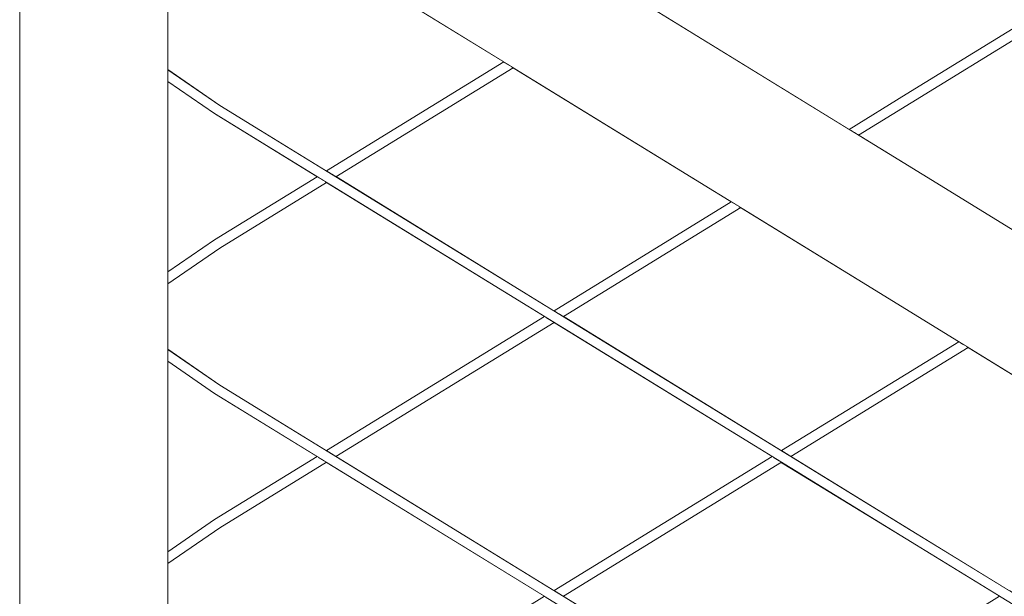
# Model space of a CAD drawing. Header units: millimetres. Extents: x -126680 to -83680, y 18016 to 39016.
# Tile 31 of 121: x -110069 to -109670, y 24573 to 24806. Entities that reach past the tile are written whole.
import ezdxf

# ---------------------------------------------------------------- set-up
doc = ezdxf.new("R2010")
doc.units = ezdxf.units.MM
doc.header["$MEASUREMENT"] = 0
doc.linetypes.add('Wipeout_Contour', pattern=[1000, 0, -1000])
doc.layers.add('Nowe_Konstrukcja - Schody', color=7, linetype='Continuous')
doc.layers.add('Nowe_Konstrukcja - Ściany zew', color=7, linetype='Continuous')
doc.layers.add('Nowe_Konstrukcja - Schody_Nr_pióra__101', color=250, linetype='Continuous', lineweight=13, true_color=0x333333)

msp = doc.modelspace()

# ---------------------------------------------------------------- wipeouts: each hides what was drawn before it
at = {"color": 254, "linetype": 'Wipeout_Contour', "lineweight": 0, "ltscale": 789098.620868}
msp.add_wipeout([(-110008.98, 24812.78), (-110008.98, 24786.23), (-109987.89, 24771.74), (-109944.72, 24745.19), (-109872.94, 24789.34), (-109961.25, 24843.66), (-109987.89, 24827.27)], dxfattribs=at).dxf.layer = 'Nowe_Konstrukcja - Ściany zew'
at = {"color": 254, "linetype": 'Wipeout_Contour', "lineweight": 0, "ltscale": 788723.252605}
msp.add_wipeout([(-110008.98, 24586.11), (-110008.98, 24559.56), (-109987.89, 24545.07), (-109944.72, 24518.52), (-109856.41, 24572.84), (-109944.72, 24627.16), (-109987.89, 24600.61)], dxfattribs=at).dxf.layer = 'Nowe_Konstrukcja - Ściany zew'

# ---------------------------------------------------------------- next in the draw order: wipeouts: each hides what was drawn before it
at = {"color": 254, "linetype": 'Wipeout_Contour', "lineweight": 0, "ltscale": 450431.904607}
msp.add_wipeout([(-109944.72, 24518.52), (-109944.16, 24518.18), (-109855.85, 24572.49), (-109856.41, 24572.84)], dxfattribs=at).dxf.layer = 'Nowe_Konstrukcja - Schody'
at = {"color": 254, "linetype": 'Wipeout_Contour', "lineweight": 0, "ltscale": 563689.253134}
msp.add_wipeout([(-110008.98, 24704.23), (-109990.07, 24717.29), (-109948.54, 24742.84), (-109990.07, 24768.38), (-110008.98, 24781.44)], dxfattribs=at).dxf.layer = 'Nowe_Konstrukcja - Ściany zew'

# ---------------------------------------------------------------- next in the draw order: wipeouts: each hides what was drawn before it
at = {"color": 254, "linetype": 'Wipeout_Contour', "lineweight": 0, "ltscale": 788896.647838}
msp.add_wipeout([(-110008.98, 24699.45), (-110008.98, 24672.9), (-109987.89, 24658.4), (-109944.72, 24631.85), (-109856.41, 24686.17), (-109944.72, 24740.49), (-109987.89, 24713.94)], dxfattribs=at).dxf.layer = 'Nowe_Konstrukcja - Ściany zew'

# ---------------------------------------------------------------- next in the draw order: wipeouts: each hides what was drawn before it
at = {"color": 254, "linetype": 'Wipeout_Contour', "lineweight": 0, "ltscale": 450446.284013}
msp.add_wipeout([(-109940.9, 24742.84), (-109852.59, 24688.52), (-109780.81, 24732.67), (-109869.12, 24786.99)], dxfattribs=at).dxf.layer = 'Nowe_Konstrukcja - Ściany zew'
at = {"color": 254, "linetype": 'Wipeout_Contour', "lineweight": 0, "ltscale": 450319.110742}
msp.add_wipeout([(-109852.59, 24683.82), (-109940.9, 24629.5), (-109852.59, 24575.19), (-109764.28, 24629.5)], dxfattribs=at).dxf.layer = 'Nowe_Konstrukcja - Ściany zew'
at = {"color": 254, "linetype": 'Wipeout_Contour', "lineweight": 0, "ltscale": 563565.156727}
msp.add_wipeout([(-109990.07, 24655.05), (-110008.98, 24668.11), (-110008.98, 24590.9), (-109990.07, 24603.96), (-109948.54, 24629.5)], dxfattribs=at).dxf.layer = 'Nowe_Konstrukcja - Ściany zew'

# ---------------------------------------------------------------- next in the draw order: wipeouts: each hides what was drawn before it
at = {"color": 254, "linetype": 'Wipeout_Contour', "lineweight": 0, "ltscale": 450900.328586}
msp.add_wipeout([(-110068.98, 24924.5), (-110068.98, 23990.06), (-110008.98, 23990.06), (-110008.98, 24924.5)], dxfattribs=at).dxf.layer = 'Nowe_Konstrukcja - Schody'
at = {"color": 254, "linetype": 'Wipeout_Contour', "lineweight": 0, "ltscale": 449209.914414}
msp.add_wipeout([(-109821.41, 24816.34), (-109733.09, 24762.02), (-109207.31, 25085.42), (-109207.31, 25194.05)], dxfattribs=at).dxf.layer = 'Nowe_Konstrukcja - Ściany zew'
at = {"color": 254, "linetype": 'Wipeout_Contour', "lineweight": 0, "ltscale": 450036.998361}
msp.add_wipeout([(-109777, 24730.32), (-109848.78, 24686.17), (-109760.46, 24631.85), (-109688.68, 24676)], dxfattribs=at).dxf.layer = 'Nowe_Konstrukcja - Ściany zew'
at = {"color": 254, "linetype": 'Wipeout_Contour', "lineweight": 0, "ltscale": 449909.954636}
msp.add_wipeout([(-109760.46, 24627.16), (-109848.78, 24572.84), (-109760.46, 24518.52), (-109672.15, 24572.84)], dxfattribs=at).dxf.layer = 'Nowe_Konstrukcja - Ściany zew'

# ---------------------------------------------------------------- next in the draw order: linework, layer by layer
at = {"layer": 'Nowe_Konstrukcja - Schody_Nr_pióra__101', "color": 250, "linetype": 'Continuous', "lineweight": 13, "true_color": 0x333333}
msp.add_line((-110068.98, 23990.06), (-110068.98, 24924.5), dxfattribs=at)

# ---------------------------------------------------------------- next in the draw order: wipeouts: each hides what was drawn before it
at = {"color": 254, "linetype": 'Wipeout_Contour', "lineweight": 0, "ltscale": 450117.518888}
msp.add_wipeout([(-109852.03, 24574.84), (-109850.68, 24574.01), (-109762.37, 24628.33), (-109763.72, 24629.16)], dxfattribs=at).dxf.layer = 'Nowe_Konstrukcja - Schody'
at = {"color": 254, "linetype": 'Wipeout_Contour', "lineweight": 0, "ltscale": 338153.124558}
msp.add_wipeout([(-110008.98, 24588.77), (-110008.98, 24588.01), (-109988.98, 24602.28)], dxfattribs=at).dxf.layer = 'Nowe_Konstrukcja - Schody'
at = {"color": 254, "linetype": 'Wipeout_Contour', "lineweight": 0, "ltscale": 448954.509287}
msp.add_wipeout([(-109729.28, 24759.67), (-109640.97, 24705.35), (-109207.31, 24972.08), (-109207.31, 25080.72)], dxfattribs=at).dxf.layer = 'Nowe_Konstrukcja - Ściany zew'
at = {"color": 254, "linetype": 'Wipeout_Contour', "lineweight": 0, "ltscale": 449627.756682}
msp.add_wipeout([(-109756.65, 24629.5), (-109668.34, 24575.19), (-109596.55, 24619.34), (-109684.87, 24673.66)], dxfattribs=at).dxf.layer = 'Nowe_Konstrukcja - Ściany zew'

# ---------------------------------------------------------------- next in the draw order: wipeouts: each hides what was drawn before it
at = {"color": 254, "linetype": 'Wipeout_Contour', "lineweight": 0, "ltscale": 449245.390087}
msp.add_wipeout([(-109721.08, 24698.17), (-109722.08, 24696.54), (-109442.08, 24524.32), (-109441.08, 24525.94)], dxfattribs=at).dxf.layer = 'Nowe_Konstrukcja - Schody'
at = {"color": 254, "linetype": 'Wipeout_Contour', "lineweight": 0, "ltscale": 450111.52483}
msp.add_wipeout([(-109850.68, 24574.01), (-109849.33, 24573.18), (-109761.02, 24627.5), (-109762.37, 24628.33)], dxfattribs=at).dxf.layer = 'Nowe_Konstrukcja - Schody'
at = {"color": 254, "linetype": 'Wipeout_Contour', "lineweight": 0, "ltscale": 450861.985753}
msp.add_wipeout([(-109989.75, 24603.47), (-110008.98, 24589.8), (-110008.98, 24588.77), (-109988.98, 24602.28)], dxfattribs=at).dxf.layer = 'Nowe_Konstrukcja - Schody'

# ---------------------------------------------------------------- next in the draw order: wipeouts: each hides what was drawn before it
at = {"color": 254, "linetype": 'Wipeout_Contour', "lineweight": 0, "ltscale": 449240.637915}
msp.add_wipeout([(-109718.24, 24702.78), (-109721.08, 24698.17), (-109441.08, 24525.94), (-109438.24, 24530.56)], dxfattribs=at).dxf.layer = 'Nowe_Konstrukcja - Schody'
at = {"color": 254, "linetype": 'Wipeout_Contour', "lineweight": 0, "ltscale": 450107.286426}
msp.add_wipeout([(-109761.02, 24627.5), (-109849.33, 24573.18), (-109848.78, 24572.84), (-109760.46, 24627.16)], dxfattribs=at).dxf.layer = 'Nowe_Konstrukcja - Schody'
at = {"color": 254, "linetype": 'Wipeout_Contour', "lineweight": 0, "ltscale": 338151.400247}
msp.add_wipeout([(-109988.21, 24601.1), (-110008.98, 24587.01), (-110008.98, 24586.52)], dxfattribs=at).dxf.layer = 'Nowe_Konstrukcja - Schody'

# ---------------------------------------------------------------- next in the draw order: wipeouts: each hides what was drawn before it
at = {"color": 254, "linetype": 'Wipeout_Contour', "lineweight": 0, "ltscale": 450490.508236}
msp.add_wipeout([(-109722.08, 24696.54), (-109721.08, 24698.17), (-110001.59, 24870.7), (-110002.63, 24869.11)], dxfattribs=at).dxf.layer = 'Nowe_Konstrukcja - Schody'
at = {"color": 254, "linetype": 'Wipeout_Contour', "lineweight": 0, "ltscale": 449231.858027}
msp.add_wipeout([(-109713.99, 24709.69), (-109718.24, 24702.78), (-109438.24, 24530.56), (-109433.99, 24537.47)], dxfattribs=at).dxf.layer = 'Nowe_Konstrukcja - Schody'
at = {"color": 254, "linetype": 'Wipeout_Contour', "lineweight": 0, "ltscale": 450121.757334}
msp.add_wipeout([(-109852.59, 24575.19), (-109852.03, 24574.84), (-109763.72, 24629.16), (-109764.28, 24629.5)], dxfattribs=at).dxf.layer = 'Nowe_Konstrukcja - Schody'
at = {"color": 254, "linetype": 'Wipeout_Contour', "lineweight": 0, "ltscale": 450859.187957}
msp.add_wipeout([(-109988.98, 24602.28), (-110008.98, 24588.01), (-110008.98, 24587.01), (-109988.21, 24601.1)], dxfattribs=at).dxf.layer = 'Nowe_Konstrukcja - Schody'

# ---------------------------------------------------------------- next in the draw order: wipeouts: each hides what was drawn before it
at = {"color": 254, "linetype": 'Wipeout_Contour', "lineweight": 0, "ltscale": 450485.590021}
msp.add_wipeout([(-109721.08, 24698.17), (-109718.24, 24702.78), (-109998.63, 24875.24), (-110001.59, 24870.7)], dxfattribs=at).dxf.layer = 'Nowe_Konstrukcja - Schody'
at = {"color": 254, "linetype": 'Wipeout_Contour', "lineweight": 0, "ltscale": 449220.388706}
msp.add_wipeout([(-109713.99, 24709.69), (-109433.99, 24537.47), (-109428.98, 24545.62), (-109708.98, 24717.84)], dxfattribs=at).dxf.layer = 'Nowe_Konstrukcja - Schody'
at = {"color": 254, "linetype": 'Wipeout_Contour', "lineweight": 0, "ltscale": 450526.697459}
msp.add_wipeout([(-109944.16, 24631.51), (-109942.81, 24630.68), (-109854.5, 24685), (-109855.85, 24685.83)], dxfattribs=at).dxf.layer = 'Nowe_Konstrukcja - Schody'
at = {"color": 254, "linetype": 'Wipeout_Contour', "lineweight": 0, "ltscale": 450857.260306}
msp.add_wipeout([(-109988.21, 24601.1), (-110008.98, 24586.52), (-110008.98, 24586.11), (-109987.89, 24600.61)], dxfattribs=at).dxf.layer = 'Nowe_Konstrukcja - Schody'

# ---------------------------------------------------------------- next in the draw order: wipeouts: each hides what was drawn before it
at = {"color": 254, "linetype": 'Wipeout_Contour', "lineweight": 0, "ltscale": 450476.503035}
msp.add_wipeout([(-109718.24, 24702.78), (-109713.99, 24709.69), (-109994.2, 24882.04), (-109998.63, 24875.24)], dxfattribs=at).dxf.layer = 'Nowe_Konstrukcja - Schody'
at = {"color": 254, "linetype": 'Wipeout_Contour', "lineweight": 0, "ltscale": 449207.977045}
msp.add_wipeout([(-109428.98, 24545.62), (-109423.97, 24553.76), (-109703.97, 24725.99), (-109708.98, 24717.84)], dxfattribs=at).dxf.layer = 'Nowe_Konstrukcja - Schody'
at = {"color": 254, "linetype": 'Wipeout_Contour', "lineweight": 0, "ltscale": 450520.70275}
msp.add_wipeout([(-109942.81, 24630.68), (-109941.46, 24629.85), (-109853.15, 24684.17), (-109854.5, 24685)], dxfattribs=at).dxf.layer = 'Nowe_Konstrukcja - Schody'
at = {"color": 254, "linetype": 'Wipeout_Contour', "lineweight": 0, "ltscale": 338155.62362}
msp.add_wipeout([(-110008.98, 24590.9), (-110008.98, 24590.81), (-109990.07, 24603.96)], dxfattribs=at).dxf.layer = 'Nowe_Konstrukcja - Schody'

# ---------------------------------------------------------------- next in the draw order: wipeouts: each hides what was drawn before it
at = {"color": 254, "linetype": 'Wipeout_Contour', "lineweight": 0, "ltscale": 450464.632203}
msp.add_wipeout([(-109713.99, 24709.69), (-109708.98, 24717.84), (-109988.98, 24890.06), (-109994.2, 24882.04)], dxfattribs=at).dxf.layer = 'Nowe_Konstrukcja - Schody'
at = {"color": 254, "linetype": 'Wipeout_Contour', "lineweight": 0, "ltscale": 449196.512661}
msp.add_wipeout([(-109423.97, 24553.76), (-109419.72, 24560.67), (-109699.72, 24732.9), (-109703.97, 24725.99)], dxfattribs=at).dxf.layer = 'Nowe_Konstrukcja - Schody'
at = {"color": 254, "linetype": 'Wipeout_Contour', "lineweight": 0, "ltscale": 450516.463884}
msp.add_wipeout([(-109941.46, 24629.85), (-109940.9, 24629.5), (-109852.59, 24683.82), (-109853.15, 24684.17)], dxfattribs=at).dxf.layer = 'Nowe_Konstrukcja - Schody'
at = {"color": 254, "linetype": 'Wipeout_Contour', "lineweight": 0, "ltscale": 449872.198058}
msp.add_wipeout([(-109709.72, 24662.38), (-109759.9, 24631.51), (-109758.56, 24630.68), (-109708.98, 24661.17)], dxfattribs=at).dxf.layer = 'Nowe_Konstrukcja - Schody'
at = {"color": 254, "linetype": 'Wipeout_Contour', "lineweight": 0, "ltscale": 338154.875688}
msp.add_wipeout([(-109989.75, 24603.47), (-110008.98, 24590.37), (-110008.98, 24589.8)], dxfattribs=at).dxf.layer = 'Nowe_Konstrukcja - Schody'

# ---------------------------------------------------------------- next in the draw order: wipeouts: each hides what was drawn before it
at = {"color": 254, "linetype": 'Wipeout_Contour', "lineweight": 0, "ltscale": 450451.785823}
msp.add_wipeout([(-109983.76, 24898.08), (-109988.98, 24890.06), (-109708.98, 24717.84), (-109703.97, 24725.99)], dxfattribs=at).dxf.layer = 'Nowe_Konstrukcja - Schody'
at = {"color": 254, "linetype": 'Wipeout_Contour', "lineweight": 0, "ltscale": 449187.739808}
msp.add_wipeout([(-109419.72, 24560.67), (-109416.88, 24565.29), (-109696.88, 24737.51), (-109699.72, 24732.9)], dxfattribs=at).dxf.layer = 'Nowe_Konstrukcja - Schody'
at = {"color": 254, "linetype": 'Wipeout_Contour', "lineweight": 0, "ltscale": 338227.468879}
msp.add_wipeout([(-110008.98, 24702.1), (-110008.98, 24701.34), (-109988.98, 24715.62)], dxfattribs=at).dxf.layer = 'Nowe_Konstrukcja - Schody'
at = {"color": 254, "linetype": 'Wipeout_Contour', "lineweight": 0, "ltscale": 450530.936365}
msp.add_wipeout([(-109944.72, 24631.85), (-109944.16, 24631.51), (-109855.85, 24685.83), (-109856.41, 24686.17)], dxfattribs=at).dxf.layer = 'Nowe_Konstrukcja - Schody'
at = {"color": 254, "linetype": 'Wipeout_Contour', "lineweight": 0, "ltscale": 449867.226657}
msp.add_wipeout([(-109708.98, 24661.17), (-109758.56, 24630.68), (-109757.21, 24629.85), (-109708.24, 24659.97)], dxfattribs=at).dxf.layer = 'Nowe_Konstrukcja - Schody'
at = {"color": 254, "linetype": 'Wipeout_Contour', "lineweight": 0, "ltscale": 450864.012088}
msp.add_wipeout([(-109990.07, 24603.96), (-110008.98, 24590.81), (-110008.98, 24590.37), (-109989.75, 24603.47)], dxfattribs=at).dxf.layer = 'Nowe_Konstrukcja - Schody'

# ---------------------------------------------------------------- next in the draw order: wipeouts: each hides what was drawn before it
at = {"color": 254, "linetype": 'Wipeout_Contour', "lineweight": 0, "ltscale": 450439.91962}
msp.add_wipeout([(-109979.33, 24904.88), (-109983.76, 24898.08), (-109703.97, 24725.99), (-109699.72, 24732.9)], dxfattribs=at).dxf.layer = 'Nowe_Konstrukcja - Schody'
at = {"color": 254, "linetype": 'Wipeout_Contour', "lineweight": 0, "ltscale": 449182.992547}
msp.add_wipeout([(-109416.88, 24565.29), (-109415.88, 24566.91), (-109695.88, 24739.13), (-109696.88, 24737.51)], dxfattribs=at).dxf.layer = 'Nowe_Konstrukcja - Schody'
at = {"color": 254, "linetype": 'Wipeout_Contour', "lineweight": 0, "ltscale": 450961.126353}
msp.add_wipeout([(-109989.75, 24716.8), (-110008.98, 24703.13), (-110008.98, 24702.1), (-109988.98, 24715.62)], dxfattribs=at).dxf.layer = 'Nowe_Konstrukcja - Schody'
at = {"color": 254, "linetype": 'Wipeout_Contour', "lineweight": 0, "ltscale": 449863.706003}
msp.add_wipeout([(-109757.21, 24629.85), (-109756.65, 24629.5), (-109707.93, 24659.47), (-109708.24, 24659.97)], dxfattribs=at).dxf.layer = 'Nowe_Konstrukcja - Schody'
at = {"color": 254, "linetype": 'Wipeout_Contour', "lineweight": 0, "ltscale": 450758.877304}
msp.add_wipeout([(-109989.75, 24603.47), (-109988.98, 24602.28), (-109946.63, 24628.33), (-109947.98, 24629.16)], dxfattribs=at).dxf.layer = 'Nowe_Konstrukcja - Schody'

# ---------------------------------------------------------------- next in the draw order: wipeouts: each hides what was drawn before it
at = {"color": 254, "linetype": 'Wipeout_Contour', "lineweight": 0, "ltscale": 450430.839118}
msp.add_wipeout([(-109976.37, 24909.42), (-109979.33, 24904.88), (-109699.72, 24732.9), (-109696.88, 24737.51)], dxfattribs=at).dxf.layer = 'Nowe_Konstrukcja - Schody'
at = {"color": 254, "linetype": 'Wipeout_Contour', "lineweight": 0, "ltscale": 338225.740474}
msp.add_wipeout([(-110008.98, 24699.86), (-109988.21, 24714.43), (-110008.98, 24700.34)], dxfattribs=at).dxf.layer = 'Nowe_Konstrukcja - Schody'
at = {"color": 254, "linetype": 'Wipeout_Contour', "lineweight": 0, "ltscale": 449875.708155}
msp.add_wipeout([(-109760.46, 24631.85), (-109759.9, 24631.51), (-109709.72, 24662.38), (-109710.03, 24662.87)], dxfattribs=at).dxf.layer = 'Nowe_Konstrukcja - Schody'
at = {"color": 254, "linetype": 'Wipeout_Contour', "lineweight": 0, "ltscale": 450753.855945}
msp.add_wipeout([(-109988.98, 24602.28), (-109988.21, 24601.1), (-109945.28, 24627.5), (-109946.63, 24628.33)], dxfattribs=at).dxf.layer = 'Nowe_Konstrukcja - Schody'

# ---------------------------------------------------------------- next in the draw order: wipeouts: each hides what was drawn before it
at = {"color": 254, "linetype": 'Wipeout_Contour', "lineweight": 0, "ltscale": 450425.925095}
msp.add_wipeout([(-109975.33, 24911.02), (-109976.37, 24909.42), (-109696.88, 24737.51), (-109695.88, 24739.13)], dxfattribs=at).dxf.layer = 'Nowe_Konstrukcja - Schody'
at = {"color": 254, "linetype": 'Wipeout_Contour', "lineweight": 0, "ltscale": 450244.628373}
msp.add_wipeout([(-109852.03, 24688.18), (-109850.68, 24687.35), (-109778.9, 24731.5), (-109780.25, 24732.33)], dxfattribs=at).dxf.layer = 'Nowe_Konstrukcja - Schody'
at = {"color": 254, "linetype": 'Wipeout_Contour', "lineweight": 0, "ltscale": 450958.323219}
msp.add_wipeout([(-109988.98, 24715.62), (-110008.98, 24701.34), (-110008.98, 24700.34), (-109988.21, 24714.43)], dxfattribs=at).dxf.layer = 'Nowe_Konstrukcja - Schody'
at = {"color": 254, "linetype": 'Wipeout_Contour', "lineweight": 0, "ltscale": 449751.457072}
msp.add_wipeout([(-109688.12, 24675.66), (-109709.72, 24662.38), (-109708.98, 24661.17), (-109686.77, 24674.83)], dxfattribs=at).dxf.layer = 'Nowe_Konstrukcja - Schody'
at = {"color": 254, "linetype": 'Wipeout_Contour', "lineweight": 0, "ltscale": 450750.311112}
msp.add_wipeout([(-109945.28, 24627.5), (-109988.21, 24601.1), (-109987.89, 24600.61), (-109944.72, 24627.16)], dxfattribs=at).dxf.layer = 'Nowe_Konstrukcja - Schody'

# ---------------------------------------------------------------- next in the draw order: wipeouts: each hides what was drawn before it
at = {"color": 254, "linetype": 'Wipeout_Contour', "lineweight": 0, "ltscale": 450653.936338}
msp.add_wipeout([(-109872.38, 24788.99), (-109944.16, 24744.84), (-109942.81, 24744.01), (-109871.03, 24788.16)], dxfattribs=at).dxf.layer = 'Nowe_Konstrukcja - Schody'
at = {"color": 254, "linetype": 'Wipeout_Contour', "lineweight": 0, "ltscale": 449925.780018}
msp.add_wipeout([(-109732.54, 24761.68), (-109731.19, 24760.85), (-109708.98, 24774.5), (-109709.72, 24775.71)], dxfattribs=at).dxf.layer = 'Nowe_Konstrukcja - Schody'
at = {"color": 254, "linetype": 'Wipeout_Contour', "lineweight": 0, "ltscale": 450238.632421}
msp.add_wipeout([(-109778.9, 24731.5), (-109850.68, 24687.35), (-109849.33, 24686.52), (-109777.55, 24730.67)], dxfattribs=at).dxf.layer = 'Nowe_Konstrukcja - Schody'
at = {"color": 254, "linetype": 'Wipeout_Contour', "lineweight": 0, "ltscale": 450956.39192}
msp.add_wipeout([(-109988.21, 24714.43), (-110008.98, 24699.86), (-110008.98, 24699.45), (-109987.89, 24713.94)], dxfattribs=at).dxf.layer = 'Nowe_Konstrukcja - Schody'
at = {"color": 254, "linetype": 'Wipeout_Contour', "lineweight": 0, "ltscale": 449746.485574}
msp.add_wipeout([(-109708.98, 24661.17), (-109708.24, 24659.97), (-109685.43, 24674), (-109686.77, 24674.83)], dxfattribs=at).dxf.layer = 'Nowe_Konstrukcja - Schody'
at = {"color": 254, "linetype": 'Wipeout_Contour', "lineweight": 0, "ltscale": 450762.433923}
msp.add_wipeout([(-109948.54, 24629.5), (-109990.07, 24603.96), (-109989.75, 24603.47), (-109947.98, 24629.16)], dxfattribs=at).dxf.layer = 'Nowe_Konstrukcja - Schody'

# ---------------------------------------------------------------- next in the draw order: wipeouts: each hides what was drawn before it
at = {"color": 254, "linetype": 'Wipeout_Contour', "lineweight": 0, "ltscale": 450647.93975}
msp.add_wipeout([(-109871.03, 24788.16), (-109942.81, 24744.01), (-109941.46, 24743.18), (-109869.68, 24787.33)], dxfattribs=at).dxf.layer = 'Nowe_Konstrukcja - Schody'
at = {"color": 254, "linetype": 'Wipeout_Contour', "lineweight": 0, "ltscale": 449920.805813}
msp.add_wipeout([(-109731.19, 24760.85), (-109729.84, 24760.02), (-109708.24, 24773.3), (-109708.98, 24774.5)], dxfattribs=at).dxf.layer = 'Nowe_Konstrukcja - Schody'
at = {"color": 254, "linetype": 'Wipeout_Contour', "lineweight": 0, "ltscale": 450234.392677}
msp.add_wipeout([(-109849.33, 24686.52), (-109848.78, 24686.17), (-109777, 24730.32), (-109777.55, 24730.67)], dxfattribs=at).dxf.layer = 'Nowe_Konstrukcja - Schody'
at = {"color": 254, "linetype": 'Wipeout_Contour', "lineweight": 0, "ltscale": 338229.973996}
msp.add_wipeout([(-110008.98, 24704.23), (-110008.98, 24704.15), (-109990.07, 24717.29)], dxfattribs=at).dxf.layer = 'Nowe_Konstrukcja - Schody'
at = {"color": 254, "linetype": 'Wipeout_Contour', "lineweight": 0, "ltscale": 449742.981315}
msp.add_wipeout([(-109708.24, 24659.97), (-109707.93, 24659.47), (-109684.87, 24673.66), (-109685.43, 24674)], dxfattribs=at).dxf.layer = 'Nowe_Konstrukcja - Schody'
at = {"color": 254, "linetype": 'Wipeout_Contour', "lineweight": 0, "ltscale": 450255.862144}
msp.add_wipeout([(-109710.03, 24482.8), (-109709.72, 24483.3), (-109989.75, 24655.54), (-109990.07, 24655.05)], dxfattribs=at).dxf.layer = 'Nowe_Konstrukcja - Schody'

# ---------------------------------------------------------------- next in the draw order: wipeouts: each hides what was drawn before it
at = {"color": 254, "linetype": 'Wipeout_Contour', "lineweight": 0, "ltscale": 450643.69952}
msp.add_wipeout([(-109941.46, 24743.18), (-109940.9, 24742.84), (-109869.12, 24786.99), (-109869.68, 24787.33)], dxfattribs=at).dxf.layer = 'Nowe_Konstrukcja - Schody'
at = {"color": 254, "linetype": 'Wipeout_Contour', "lineweight": 0, "ltscale": 449917.276756}
msp.add_wipeout([(-109708.24, 24773.3), (-109729.84, 24760.02), (-109729.28, 24759.67), (-109707.93, 24772.8)], dxfattribs=at).dxf.layer = 'Nowe_Konstrukcja - Schody'
at = {"color": 254, "linetype": 'Wipeout_Contour', "lineweight": 0, "ltscale": 450248.868152}
msp.add_wipeout([(-109780.81, 24732.67), (-109852.59, 24688.52), (-109852.03, 24688.18), (-109780.25, 24732.33)], dxfattribs=at).dxf.layer = 'Nowe_Konstrukcja - Schody'
at = {"color": 254, "linetype": 'Wipeout_Contour', "lineweight": 0, "ltscale": 338229.224221}
msp.add_wipeout([(-109989.75, 24716.8), (-110008.98, 24703.71), (-110008.98, 24703.13)], dxfattribs=at).dxf.layer = 'Nowe_Konstrukcja - Schody'
at = {"color": 254, "linetype": 'Wipeout_Contour', "lineweight": 0, "ltscale": 449754.984336}
msp.add_wipeout([(-109688.68, 24676), (-109710.03, 24662.87), (-109709.72, 24662.38), (-109688.12, 24675.66)], dxfattribs=at).dxf.layer = 'Nowe_Konstrukcja - Schody'
at = {"color": 254, "linetype": 'Wipeout_Contour', "lineweight": 0, "ltscale": 450252.602074}
msp.add_wipeout([(-109988.21, 24657.91), (-109988.98, 24656.73), (-109708.98, 24484.51), (-109708.24, 24485.71)], dxfattribs=at).dxf.layer = 'Nowe_Konstrukcja - Schody'

# ---------------------------------------------------------------- next in the draw order: wipeouts: each hides what was drawn before it
at = {"color": 254, "linetype": 'Wipeout_Contour', "lineweight": 0, "ltscale": 450658.176583}
msp.add_wipeout([(-109872.94, 24789.34), (-109944.72, 24745.19), (-109944.16, 24744.84), (-109872.38, 24788.99)], dxfattribs=at).dxf.layer = 'Nowe_Konstrukcja - Schody'
at = {"color": 254, "linetype": 'Wipeout_Contour', "lineweight": 0, "ltscale": 449929.286196}
msp.add_wipeout([(-109710.03, 24776.21), (-109733.09, 24762.02), (-109732.54, 24761.68), (-109709.72, 24775.71)], dxfattribs=at).dxf.layer = 'Nowe_Konstrukcja - Schody'
at = {"color": 254, "linetype": 'Wipeout_Contour', "lineweight": 0, "ltscale": 450963.156569}
msp.add_wipeout([(-109990.07, 24717.29), (-110008.98, 24704.15), (-110008.98, 24703.71), (-109989.75, 24716.8)], dxfattribs=at).dxf.layer = 'Nowe_Konstrukcja - Schody'
at = {"color": 254, "linetype": 'Wipeout_Contour', "lineweight": 0, "ltscale": 450251.251672}
msp.add_wipeout([(-109987.89, 24658.4), (-109988.21, 24657.91), (-109708.24, 24485.71), (-109707.93, 24486.21)], dxfattribs=at).dxf.layer = 'Nowe_Konstrukcja - Schody'

# ---------------------------------------------------------------- next in the draw order: linework, layer by layer
at = {"layer": 'Nowe_Konstrukcja - Schody_Nr_pióra__101', "color": 250, "linetype": 'Continuous', "lineweight": 13, "true_color": 0x333333}
msp.add_line((-109944.72, 24518.52), (-109856.41, 24572.84), dxfattribs=at)

# ---------------------------------------------------------------- next in the draw order: wipeouts: each hides what was drawn before it
at = {"color": 254, "linetype": 'Wipeout_Contour', "lineweight": 0, "ltscale": 449418.042651}
msp.add_wipeout([(-109429.72, 24947.93), (-109709.72, 24775.71), (-109708.98, 24774.5), (-109428.98, 24946.73)], dxfattribs=at).dxf.layer = 'Nowe_Konstrukcja - Schody'
at = {"color": 254, "linetype": 'Wipeout_Contour', "lineweight": 0, "ltscale": 450858.119969}
msp.add_wipeout([(-109989.75, 24716.8), (-109988.98, 24715.62), (-109946.63, 24741.66), (-109947.98, 24742.49)], dxfattribs=at).dxf.layer = 'Nowe_Konstrukcja - Schody'
at = {"color": 254, "linetype": 'Wipeout_Contour', "lineweight": 0, "ltscale": 450920.524456}
msp.add_wipeout([(-109989.75, 24655.54), (-110008.98, 24668.55), (-110008.98, 24668.11), (-109990.07, 24655.05)], dxfattribs=at).dxf.layer = 'Nowe_Konstrukcja - Schody'
at = {"color": 254, "linetype": 'Wipeout_Contour', "lineweight": 0, "ltscale": 449111.368811}
msp.add_wipeout([(-109709.72, 24596.63), (-109710.03, 24596.14), (-109430.03, 24423.91), (-109429.72, 24424.41)], dxfattribs=at).dxf.layer = 'Nowe_Konstrukcja - Schody'

# ---------------------------------------------------------------- next in the draw order: wipeouts: each hides what was drawn before it
at = {"color": 254, "linetype": 'Wipeout_Contour', "lineweight": 0, "ltscale": 449414.086291}
msp.add_wipeout([(-109708.98, 24774.5), (-109708.24, 24773.3), (-109428.24, 24945.52), (-109428.98, 24946.73)], dxfattribs=at).dxf.layer = 'Nowe_Konstrukcja - Schody'
at = {"color": 254, "linetype": 'Wipeout_Contour', "lineweight": 0, "ltscale": 450853.095661}
msp.add_wipeout([(-109946.63, 24741.66), (-109988.98, 24715.62), (-109988.21, 24714.43), (-109945.28, 24740.83)], dxfattribs=at).dxf.layer = 'Nowe_Konstrukcja - Schody'
at = {"color": 254, "linetype": 'Wipeout_Contour', "lineweight": 0, "ltscale": 450920.107152}
msp.add_wipeout([(-109988.21, 24657.91), (-110008.98, 24671.79), (-110008.98, 24670.76), (-109988.98, 24656.73)], dxfattribs=at).dxf.layer = 'Nowe_Konstrukcja - Schody'
at = {"color": 254, "linetype": 'Wipeout_Contour', "lineweight": 0, "ltscale": 449108.227233}
msp.add_wipeout([(-109428.98, 24425.62), (-109428.24, 24426.82), (-109708.24, 24599.04), (-109708.98, 24597.84)], dxfattribs=at).dxf.layer = 'Nowe_Konstrukcja - Schody'

# ---------------------------------------------------------------- next in the draw order: wipeouts: each hides what was drawn before it
at = {"color": 254, "linetype": 'Wipeout_Contour', "lineweight": 0, "ltscale": 449411.288724}
msp.add_wipeout([(-109708.24, 24773.3), (-109707.93, 24772.8), (-109427.93, 24945.02), (-109428.24, 24945.52)], dxfattribs=at).dxf.layer = 'Nowe_Konstrukcja - Schody'
at = {"color": 254, "linetype": 'Wipeout_Contour', "lineweight": 0, "ltscale": 450849.548739}
msp.add_wipeout([(-109945.28, 24740.83), (-109988.21, 24714.43), (-109987.89, 24713.94), (-109944.72, 24740.49)], dxfattribs=at).dxf.layer = 'Nowe_Konstrukcja - Schody'
at = {"color": 254, "linetype": 'Wipeout_Contour', "lineweight": 0, "ltscale": 338201.053552}
msp.add_wipeout([(-110008.98, 24670.76), (-110008.98, 24670.04), (-109988.98, 24656.73)], dxfattribs=at).dxf.layer = 'Nowe_Konstrukcja - Schody'
at = {"color": 254, "linetype": 'Wipeout_Contour', "lineweight": 0, "ltscale": 449106.925988}
msp.add_wipeout([(-109428.24, 24426.82), (-109427.93, 24427.32), (-109707.93, 24599.54), (-109708.24, 24599.04)], dxfattribs=at).dxf.layer = 'Nowe_Konstrukcja - Schody'

# ---------------------------------------------------------------- next in the draw order: linework, layer by layer
at = {"layer": 'Nowe_Konstrukcja - Schody_Nr_pióra__101', "color": 250, "linetype": 'Continuous', "lineweight": 13, "true_color": 0x333333}
for p, q in [((-109415.88, 24566.91), (-109695.88, 24739.13)), ((-109710.03, 24549.54), (-109672.15, 24572.84))]:
    msp.add_line(p, q, dxfattribs=at)

# ---------------------------------------------------------------- next in the draw order: wipeouts: each hides what was drawn before it
at = {"color": 254, "linetype": 'Wipeout_Contour', "lineweight": 0, "ltscale": 449420.840272}
msp.add_wipeout([(-109430.03, 24948.43), (-109710.03, 24776.21), (-109709.72, 24775.71), (-109429.72, 24947.93)], dxfattribs=at).dxf.layer = 'Nowe_Konstrukcja - Schody'
at = {"color": 254, "linetype": 'Wipeout_Contour', "lineweight": 0, "ltscale": 450861.678666}
msp.add_wipeout([(-109948.54, 24742.84), (-109990.07, 24717.29), (-109989.75, 24716.8), (-109947.98, 24742.49)], dxfattribs=at).dxf.layer = 'Nowe_Konstrukcja - Schody'
at = {"color": 254, "linetype": 'Wipeout_Contour', "lineweight": 0, "ltscale": 450920.006022}
msp.add_wipeout([(-109987.89, 24658.4), (-110008.98, 24672.8), (-110008.98, 24672.39), (-109988.21, 24657.91)], dxfattribs=at).dxf.layer = 'Nowe_Konstrukcja - Schody'

# ---------------------------------------------------------------- next in the draw order: linework, layer by layer
at = {"layer": 'Nowe_Konstrukcja - Schody_Nr_pióra__101', "color": 250, "linetype": 'Continuous', "lineweight": 13, "true_color": 0x333333}
msp.add_line((-109710.03, 24776.21), (-109430.03, 24948.43), dxfattribs=at)

# ---------------------------------------------------------------- next in the draw order: wipeouts: each hides what was drawn before it
at = {"color": 254, "linetype": 'Wipeout_Contour', "lineweight": 0, "ltscale": 338201.299779}
msp.add_wipeout([(-110008.98, 24672.39), (-110008.98, 24671.79), (-109988.21, 24657.91)], dxfattribs=at).dxf.layer = 'Nowe_Konstrukcja - Schody'

# ---------------------------------------------------------------- next in the draw order: wipeouts: each hides what was drawn before it
at = {"color": 254, "linetype": 'Wipeout_Contour', "lineweight": 0, "ltscale": 338201.435517}
msp.add_wipeout([(-109987.89, 24658.4), (-110008.98, 24672.9), (-110008.98, 24672.8)], dxfattribs=at).dxf.layer = 'Nowe_Konstrukcja - Schody'

# ---------------------------------------------------------------- next in the draw order: wipeouts: each hides what was drawn before it
at = {"color": 254, "linetype": 'Wipeout_Contour', "lineweight": 0, "ltscale": 450355.02756}
msp.add_wipeout([(-109710.03, 24596.14), (-109709.72, 24596.63), (-109989.75, 24768.88), (-109990.07, 24768.38)], dxfattribs=at).dxf.layer = 'Nowe_Konstrukcja - Schody'

# ---------------------------------------------------------------- next in the draw order: wipeouts: each hides what was drawn before it
at = {"color": 254, "linetype": 'Wipeout_Contour', "lineweight": 0, "ltscale": 450351.776422}
msp.add_wipeout([(-109988.21, 24771.25), (-109988.98, 24770.06), (-109708.98, 24597.84), (-109708.24, 24599.04)], dxfattribs=at).dxf.layer = 'Nowe_Konstrukcja - Schody'

# ---------------------------------------------------------------- next in the draw order: linework, layer by layer
at = {"layer": 'Nowe_Konstrukcja - Schody_Nr_pióra__101', "color": 250, "linetype": 'Continuous', "lineweight": 13, "true_color": 0x333333}
msp.add_line((-109430.03, 24423.91), (-109710.03, 24596.14), dxfattribs=at)

# ---------------------------------------------------------------- next in the draw order: wipeouts: each hides what was drawn before it
at = {"color": 254, "linetype": 'Wipeout_Contour', "lineweight": 0, "ltscale": 450350.42972}
msp.add_wipeout([(-109987.89, 24771.74), (-109988.21, 24771.25), (-109708.24, 24599.04), (-109707.93, 24599.54)], dxfattribs=at).dxf.layer = 'Nowe_Konstrukcja - Schody'

# ---------------------------------------------------------------- next in the draw order: linework, layer by layer
at = {"layer": 'Nowe_Konstrukcja - Schody_Nr_pióra__101', "color": 250, "linetype": 'Continuous', "lineweight": 13, "true_color": 0x333333}
for p, q in [((-109707.93, 24772.8), (-109427.93, 24945.02)), ((-109695.88, 24739.13), (-109975.33, 24911.02)), ((-109944.72, 24745.19), (-109872.94, 24789.34)), ((-109940.9, 24742.84), (-109869.12, 24786.99)), ((-109733.09, 24762.02), (-109710.03, 24776.21)), ((-109729.28, 24759.67), (-109707.93, 24772.8)), ((-109990.07, 24717.29), (-109948.54, 24742.84)), ((-109987.89, 24713.94), (-109944.72, 24740.49)), ((-109852.59, 24688.52), (-109780.81, 24732.67)), ((-109848.78, 24686.17), (-109777, 24730.32)), ((-110008.98, 24704.23), (-109990.07, 24717.29)), ((-110008.98, 24699.45), (-109987.89, 24713.94)), ((-109442.08, 24524.32), (-109722.08, 24696.54)), ((-109944.72, 24631.85), (-109856.41, 24686.17)), ((-109940.9, 24629.5), (-109852.59, 24683.82)), ((-109710.03, 24662.87), (-109688.68, 24676)), ((-109987.89, 24658.4), (-110008.98, 24672.9)), ((-109707.93, 24659.47), (-109684.87, 24673.66)), ((-109990.07, 24655.05), (-110008.98, 24668.11)), ((-109760.46, 24631.85), (-109710.03, 24662.87)), ((-109707.93, 24486.21), (-109987.89, 24658.4)), ((-109756.65, 24629.5), (-109707.93, 24659.47)), ((-109710.03, 24482.8), (-109990.07, 24655.05)), ((-109990.07, 24603.96), (-109948.54, 24629.5)), ((-109987.89, 24600.61), (-109944.72, 24627.16)), ((-109852.59, 24575.19), (-109764.28, 24629.5)), ((-109848.78, 24572.84), (-109760.46, 24627.16)), ((-110008.98, 24590.9), (-109990.07, 24603.96)), ((-110008.98, 24586.11), (-109987.89, 24600.61)), ((-109427.93, 24427.32), (-109707.93, 24599.54))]:
    msp.add_line(p, q, dxfattribs=at)

# ---------------------------------------------------------------- next in the draw order: wipeouts: each hides what was drawn before it
at = {"color": 254, "linetype": 'Wipeout_Contour', "lineweight": 0, "ltscale": 451019.916485}
msp.add_wipeout([(-109989.75, 24768.88), (-110008.98, 24781.89), (-110008.98, 24781.44), (-109990.07, 24768.38)], dxfattribs=at).dxf.layer = 'Nowe_Konstrukcja - Schody'

# ---------------------------------------------------------------- next in the draw order: wipeouts: each hides what was drawn before it
at = {"color": 254, "linetype": 'Wipeout_Contour', "lineweight": 0, "ltscale": 451019.509265}
msp.add_wipeout([(-109988.21, 24771.25), (-110008.98, 24785.12), (-110008.98, 24784.09), (-109988.98, 24770.06)], dxfattribs=at).dxf.layer = 'Nowe_Konstrukcja - Schody'

# ---------------------------------------------------------------- next in the draw order: wipeouts: each hides what was drawn before it
at = {"color": 254, "linetype": 'Wipeout_Contour', "lineweight": 0, "ltscale": 338275.607823}
msp.add_wipeout([(-110008.98, 24784.09), (-110008.98, 24783.38), (-109988.98, 24770.06)], dxfattribs=at).dxf.layer = 'Nowe_Konstrukcja - Schody'

# ---------------------------------------------------------------- next in the draw order: linework, layer by layer
at = {"layer": 'Nowe_Konstrukcja - Schody_Nr_pióra__101', "color": 250, "linetype": 'Continuous', "lineweight": 13, "true_color": 0x333333}
msp.add_line((-109710.03, 24596.14), (-109990.07, 24768.38), dxfattribs=at)

# ---------------------------------------------------------------- next in the draw order: wipeouts: each hides what was drawn before it
at = {"color": 254, "linetype": 'Wipeout_Contour', "lineweight": 0, "ltscale": 451019.412489}
msp.add_wipeout([(-109987.89, 24771.74), (-110008.98, 24786.13), (-110008.98, 24785.72), (-109988.21, 24771.25)], dxfattribs=at).dxf.layer = 'Nowe_Konstrukcja - Schody'

# ---------------------------------------------------------------- next in the draw order: wipeouts: each hides what was drawn before it
at = {"color": 254, "linetype": 'Wipeout_Contour', "lineweight": 0, "ltscale": 338275.858588}
msp.add_wipeout([(-110008.98, 24785.72), (-110008.98, 24785.12), (-109988.21, 24771.25)], dxfattribs=at).dxf.layer = 'Nowe_Konstrukcja - Schody'

# ---------------------------------------------------------------- next in the draw order: wipeouts: each hides what was drawn before it
at = {"color": 254, "linetype": 'Wipeout_Contour', "lineweight": 0, "ltscale": 338275.996353}
msp.add_wipeout([(-110008.98, 24786.13), (-109987.89, 24771.74), (-110008.98, 24786.23)], dxfattribs=at).dxf.layer = 'Nowe_Konstrukcja - Schody'

# ---------------------------------------------------------------- next in the draw order: linework, layer by layer
at = {"layer": 'Nowe_Konstrukcja - Schody_Nr_pióra__101', "color": 250, "linetype": 'Continuous', "lineweight": 13, "true_color": 0x333333}
for p, q in [((-110008.98, 23990.06), (-110008.98, 24924.5)), ((-109722.08, 24696.54), (-110002.63, 24869.11)), ((-109987.89, 24771.74), (-110008.98, 24786.23)), ((-109990.07, 24768.38), (-110008.98, 24781.44)), ((-109707.93, 24599.54), (-109987.89, 24771.74))]:
    msp.add_line(p, q, dxfattribs=at)

doc.saveas('drawing.dxf')
